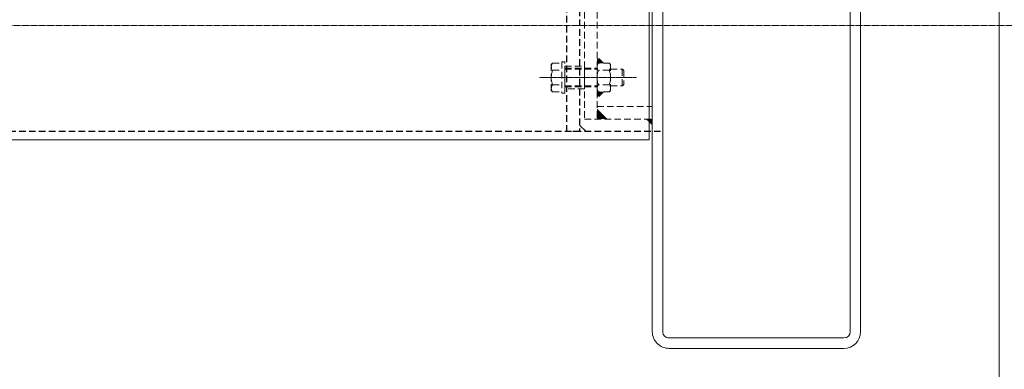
# Model space of a CAD drawing. Header units: inches. Extents: x -647532 to 3008597, y -136987 to 2557681.
# Tile 117 of 153: x 49280 to 50225, y 48232 to 48568. Entities that reach past the tile are written whole.
import ezdxf
from ezdxf import colors
from ezdxf.entities.mleader import LeaderData, LeaderLine
from ezdxf.enums import TextEntityAlignment as Align
from ezdxf.math import Vec2, Vec3

# ---------------------------------------------------------------- set-up
doc = ezdxf.new("R2010")
doc.units = ezdxf.units.IN
doc.header["$MEASUREMENT"] = 0
for name, pattern in [('BIAL-IT1I-KGD-001-IN-DWG-141 LEVEL 2 - OVERALL FIRE EXIT PLAN$0$CENTER', [2, 1.25, -0.25, 0.25, -0.25]), ('BIAL-IT1I-KGD-001-IN-DWG-141 LEVEL 2 - OVERALL FIRE EXIT PLAN$0$HIDDEN', [9.525, 6.35, -3.175]), ('CENTER', [2, 1.25, -0.25, 0.25, -0.25]), ('DASHED2', [0.375, 0.25, -0.125])]:
    doc.linetypes.add(name, pattern=pattern)
for name, color, linetype, lineweight in [('ANNO-GRID', 8, 'DASHED2', 5), ('FURN', 8, 'Continuous', 5), ('FURN-HATCH', 8, 'Continuous', 5), ('YD-EXTERNAL 1', 8, 'Continuous', 5)]:
    doc.layers.add(name, color=color, linetype=linetype, lineweight=lineweight)
doc.layers.add('ARCH', color=8, linetype='Continuous')
doc.styles.add('ARIAL', font='arial.ttf')
doc.styles.get("Standard").update_dxf_attribs({"font": 'arial.ttf'})

# ---------------------------------------------------------------- blocks, each defined once
blk = doc.blocks.new('BIAL-IT1I-KGD-001-IN-DWG-141 LEVEL 2 - OVERALL FIRE EXIT PLAN$0$A$C258E6B3D')
for p, q in [((749.52, 4926.44), (381.52, 4926.44)), ((749.52, 4916.44), (381.52, 4916.44)), ((755.52, 4742.44), (755.52, 4910.44)), ((765.52, 4742.44), (765.52, 4910.44)), ((381.52, 4736.44), (749.52, 4736.44)), ((365.52, 4723.44), (565.52, 4723.44)), ((381.52, 4726.44), (749.52, 4726.44)), ((565.52, 4723.44), (565.52, 2476.44)), ((551.52, 4656.91), (557.52, 4662.91))]:
    blk.add_line(p, q)
at = {"linetype": 'BIAL-IT1I-KGD-001-IN-DWG-141 LEVEL 2 - OVERALL FIRE EXIT PLAN$0$HIDDEN', "lineweight": -3}
for p, q in [((557.52, 4734.44), (557.52, 2476.44)), ((373.52, 4656.44), (557.52, 4656.44)), ((557.52, 4656.44), (557.52, 4644.44)), ((557.52, 4644.44), (373.52, 4644.44))]:
    blk.add_line(p, q, dxfattribs=at)
at = {"linetype": 'BIAL-IT1I-KGD-001-IN-DWG-141 LEVEL 2 - OVERALL FIRE EXIT PLAN$0$HIDDEN'}
for p, q in [((533.52, 4673.44), (533.52, 4726.44)), ((545.52, 4726.44), (533.52, 4726.44)), ((545.52, 4661.44), (545.52, 4726.44)), ((497.52, 4697.69), (498.77, 4698.94)), ((498.77, 4698.94), (512.27, 4698.94)), ((512.27, 4698.94), (513.52, 4697.69)), ((497.52, 4686.44), (497.52, 4697.69)), ((497.52, 4697.44), (513.52, 4697.44)), ((513.52, 4686.44), (513.52, 4697.69)), ((491.66, 4679.44), (485.66, 4673.44)), ((492.91, 4686.44), (491.66, 4685.19)), ((491.66, 4685.19), (491.66, 4674.69)), ((492.91, 4686.44), (518.13, 4686.44)), ((498.59, 4685.19), (498.59, 4674.69)), ((512.45, 4685.19), (512.45, 4674.69)), ((518.13, 4686.44), (519.38, 4685.19)), ((519.38, 4685.19), (519.38, 4674.69)), ((519.38, 4679.44), (524.26, 4674.56)), ((385.52, 4673.44), (545.52, 4673.44)), ((491.66, 4678.03), (487.08, 4673.44)), ((491.66, 4676.62), (488.49, 4673.44)), ((491.66, 4675.2), (489.91, 4673.44)), ((492.12, 4674.24), (491.32, 4673.44)), ((492.91, 4673.44), (491.66, 4674.69)), ((492.91, 4673.44), (518.13, 4673.44)), ((496.52, 4642.44), (496.52, 4673.44)), ((497.52, 4642.44), (497.52, 4673.44)), ((513.52, 4642.44), (513.52, 4673.44)), ((514.52, 4642.44), (514.52, 4673.44)), ((518.13, 4673.44), (519.38, 4674.69)), ((518.92, 4674.24), (519.72, 4673.44)), ((519.38, 4678.03), (523.32, 4674.09)), ((519.38, 4676.62), (522.27, 4673.72)), ((519.38, 4675.2), (521.13, 4673.44)), ((385.52, 4661.44), (545.52, 4661.44)), ((494.52, 4642.44), (494.52, 4661.44)), ((494.52, 4661.44), (516.52, 4661.44)), ((516.52, 4661.44), (516.52, 4642.44)), ((520.52, 4642.44), (490.52, 4642.44)), ((490.52, 4642.44), (490.52, 4639.44)), ((516.52, 4642.44), (494.52, 4642.44)), ((520.52, 4639.44), (520.52, 4642.44)), ((490.52, 4639.44), (520.52, 4639.44)), ((491.66, 4630.69), (491.66, 4639.44)), ((498.59, 4630.69), (498.59, 4639.44)), ((512.45, 4630.69), (512.45, 4639.44)), ((519.38, 4630.69), (519.38, 4639.44)), ((492.91, 4629.44), (491.66, 4630.69)), ((492.91, 4629.44), (518.13, 4629.44)), ((518.13, 4629.44), (519.38, 4630.69))]:
    blk.add_line(p, q, dxfattribs=at)
at = {"linetype": 'BIAL-IT1I-KGD-001-IN-DWG-141 LEVEL 2 - OVERALL FIRE EXIT PLAN$0$CENTER', "ltscale": 0.5}
blk.add_line((505.52, 4618.27), (505.52, 4711.39), dxfattribs=at)
for centre, radius, start, end in [((749.52, 4910.44), 16, 0, 90), ((749.52, 4910.44), 6, 0, 90), ((749.52, 4742.44), 6, 270, 0), ((749.52, 4742.44), 16, 270, 0)]:
    blk.add_arc(centre, radius, start, end)
at = {"linetype": 'BIAL-IT1I-KGD-001-IN-DWG-141 LEVEL 2 - OVERALL FIRE EXIT PLAN$0$HIDDEN'}
for centre, radius, start, end in [((495.13, 4681.02), 5.42, 50.31666, 129.68334), ((505.52, 4666.62), 19.82, 69.54522, 110.45478), ((515.91, 4681.02), 5.42, 50.31666, 129.68334), ((495.13, 4678.87), 5.42, 230.31666, 309.68334), ((505.52, 4693.27), 19.82, 249.54522, 290.45478), ((515.91, 4678.87), 5.42, 230.31666, 309.68334), ((495.13, 4634.87), 5.42, 230.31666, 309.68334), ((505.52, 4649.27), 19.82, 249.54522, 290.45478), ((515.91, 4634.87), 5.42, 230.31666, 309.68334)]:
    blk.add_arc(centre, radius, start, end, dxfattribs=at)
blk.add_solid([(545.52, 4726.44), (545.52, 4720.44), (551.52, 4726.44)])
blk.add_solid([(535.52, 4673.44), (545.52, 4673.44), (545.52, 4683.44)], dxfattribs=at)
blk = doc.blocks.new('_TagSlot')
at = {"color": 0, "linetype": 'ByBlock', "lineweight": -2, "transparency": 16777216}
for p, q in [((-4, 4), (4, 4)), ((-4, -4), (4, -4))]:
    blk.add_line(p, q, dxfattribs=at)
for centre, start, end in [((-4, 0), 90, 270), ((4, 0), 270, 90)]:
    blk.add_arc(centre, 4, start, end, dxfattribs=at)
at = {"layer": 'FURN', "color": 0, "transparency": 16777216, "style": 'ARIAL'}
blk.add_attdef('M-01', text='', height=2.5, dxfattribs=at).set_placement((0, -1.5), align=Align.CENTER)
blk = doc.blocks.new('_DotSmall')
at = {"color": 0, "linetype": 'ByBlock', "const_width": 0.5}
blk.add_lwpolyline([(-0.0625, 0, 1), (0.0625, 0, 1)], format="xyb", close=True, dxfattribs=at)
blk = doc.blocks.new('ARCH')
at = {"layer": 'ANNO-GRID', "linetype": 'CENTER', "ltscale": 2}
blk.add_lwpolyline([(44334.09, 48562.363), (158043.141, 48562.363)], dxfattribs=at)
at = {"layer": 'YD-EXTERNAL 1'}
blk.add_line((50220.177, 90843.513), (50220.177, 48212.125), dxfattribs=at)
at = {"layer": 'YD-EXTERNAL 1', "rotation": 269.9999999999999}
blk.add_blockref('BIAL-IT1I-KGD-001-IN-DWG-141 LEVEL 2 - OVERALL FIRE EXIT PLAN$0$A$C258E6B3D', (45160.642, 49017.883), dxfattribs=at)
at = {"layer": 'FURN-HATCH', "linetype": 'Continuous'}
ml = blk.add_multileader_block('Standard', dxfattribs=at)
ml.set_content('_TagSlot', color=256, scale=-11.71875)
ml.set_attribute('M-01', 'VNR1', width=0)
ml.set_leader_properties(color=256, linetype='ByLayer', lineweight=-1)
ml.set_arrow_properties(name='DOTSMALL')
ml.build(insert=Vec2(0, 0))
ml.multileader.update_dxf_attribs({"dogleg_length": 115.809, "arrow_head_size": 28.235})
ctx = ml.context
ctx.base_point, ctx.char_height, ctx.arrow_head_size, ctx.landing_gap_size, ctx.plane_origin = Vec3(101476.346, 52296.962), 200, 28.235, 4, Vec3(100757.024, 52076.672)
notes = []
notes.append((ctx, [(0, (0, 0, 0), (0, 0), (1, 0), 1, [])]))
ctx.block.insert, ctx.block.rotation, ctx.block.scale = Vec3(101570.096, 52296.962), 3.1415927, Vec3(-11.71875, 11.71875, 11.71875)
ml = blk.add_multileader_block('Standard', dxfattribs=at)
ml.set_content('_TagSlot', color=256, scale=-11.71875)
ml.set_attribute('M-01', 'VNR1', width=0)
ml.set_leader_properties(color=256, linetype='ByLayer', lineweight=-1)
ml.set_arrow_properties(name='DOTSMALL')
ml.build(insert=Vec2(0, 0))
ml.multileader.update_dxf_attribs({"dogleg_length": 115.809, "arrow_head_size": 28.235})
ctx = ml.context
ctx.base_point, ctx.char_height, ctx.arrow_head_size, ctx.landing_gap_size, ctx.plane_origin = Vec3(97954.669, 52254.917), 200, 28.235, 4, Vec3(97235.347, 52034.627)
notes.append((ctx, [(0, (0, 0, 0), (0, 0), (1, 0), 1, [])]))
ctx.block.insert, ctx.block.rotation, ctx.block.scale = Vec3(98048.419, 52254.917), 3.1415927, Vec3(-11.71875, 11.71875, 11.71875)
ml = blk.add_multileader_block('Standard', dxfattribs=at)
ml.set_content('_TagSlot', color=256, scale=-11.71875)
ml.set_attribute('M-01', 'VNR1', width=0)
ml.set_leader_properties(color=256, linetype='ByLayer', lineweight=-1)
ml.set_arrow_properties(name='DOTSMALL')
ml.build(insert=Vec2(0, 0))
ml.multileader.update_dxf_attribs({"dogleg_length": 115.809, "arrow_head_size": 28.235})
ctx = ml.context
ctx.base_point, ctx.char_height, ctx.arrow_head_size, ctx.landing_gap_size, ctx.plane_origin = Vec3(99751.234, 51693.272), 200, 28.235, 4, Vec3(99031.911, 51472.982)
notes.append((ctx, [(0, (0, 0, 0), (0, 0), (1, 0), 1, [])]))
ctx.block.insert, ctx.block.rotation, ctx.block.scale = Vec3(99844.984, 51693.272), 3.1415927, Vec3(-11.71875, 11.71875, 11.71875)
for ctx, leaders in notes:
    for number, flags, end, landing, length, lines in leaders:
        leader = LeaderData()
        leader.index, (leader.has_last_leader_line, leader.has_dogleg_vector, leader.attachment_direction) = number, flags
        leader.last_leader_point, leader.dogleg_vector, leader.dogleg_length = Vec3(end), Vec3(landing), length
        for number, points, colour, breaks in lines:
            line = LeaderLine()
            line.index, line.vertices, line.color, line.breaks = number, Vec3.list(points), colors.encode_raw_color(colour), breaks
            leader.lines.append(line)
        ctx.leaders.append(leader)

msp = doc.modelspace()

# ---------------------------------------------------------------- block references
at = {"layer": 'ARCH'}
msp.add_blockref('ARCH', (0, 0), dxfattribs=at)

doc.saveas('drawing.dxf')
